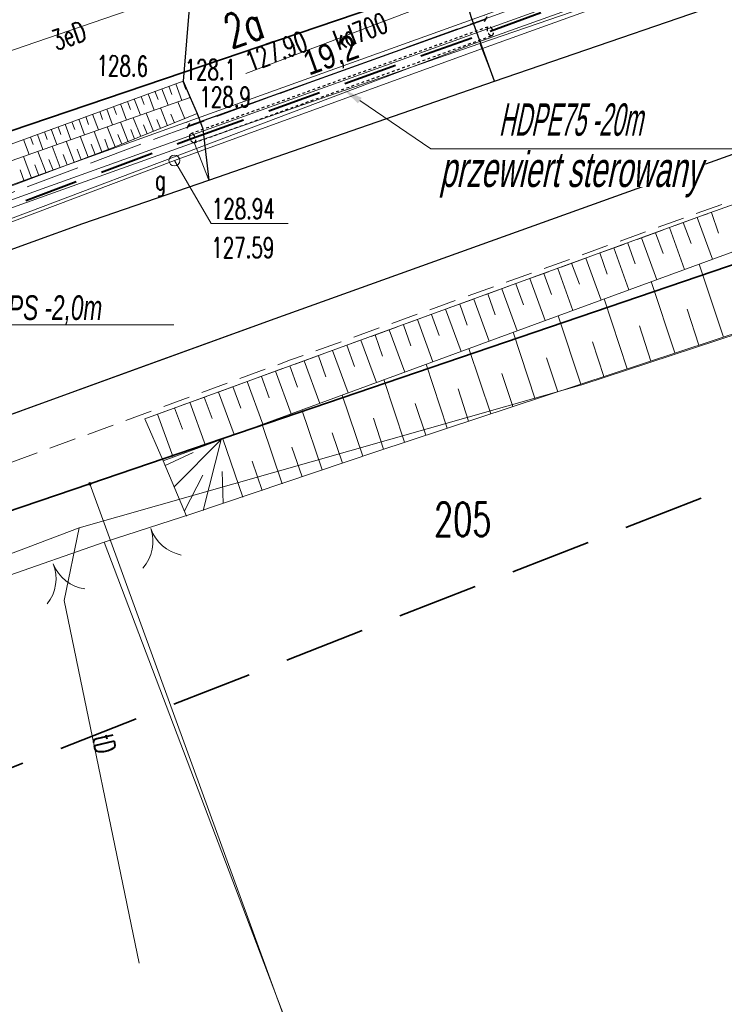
# Model space of a CAD drawing. Header units: metres. Extents: x 0 to 6497944, y 0 to 5963356.
# Tile 170 of 197: x 6497462 to 6497488, y 5963087 to 5963124. Entities that reach past the tile are written whole.
import ezdxf
from ezdxf import colors
from ezdxf.entities.mleader import LeaderData, LeaderLine
from ezdxf.math import Vec2, Vec3

# ---------------------------------------------------------------- set-up
doc = ezdxf.new("R2010")
doc.units = ezdxf.units.M
doc.header["$MEASUREMENT"] = 0
for name, pattern in [('DASHED', [19.05, 12.7, -6.35]), ('HIDDEN', [0.375, 0.25, -0.125]), ('L_0_04', [1.5, 1, -0.5]), ('mz2.0_0.5', [2.5, 2, -0.5])]:
    doc.linetypes.add(name, pattern=pattern)
doc.layers.get('0').update_dxf_attribs({"color": 8, "linetype": 'CONTINUOUS', "lineweight": 13})
doc.layers.get('DEFPOINTS').update_dxf_attribs({"linetype": 'CONTINUOUS', "lineweight": 0, "true_color": 0xffffff})
for name, color, linetype, lineweight in [('000_INNE__NIEZYDENTYFIKOWANE_', 8, 'CONTINUOUS', 13), ('211_NR_DZIAlKI', 7, 'CONTINUOUS', 25), ('217_GRANICA_KONTURU_KLASYFIKCYJNEGO', 8, 'CONTINUOUS', 13), ('218_GRANICA_UzYTKU', 8, 'CONTINUOUS', 13), ('219_LINIA_GRANICY', 3, 'CONTINUOUS', 35), ('238_PUNKT_ADRESOWY', 8, 'CONTINUOUS', 13), ('BRAMA__LINIA_', 8, 'CONTINUOUS', 13), ('brama__linia____symbol', 8, 'CONTINUOUS', 13), ('CHODNIK__POWIERZCHNIA_', 8, 'L_0_04', 13), ('E_proj_opisy_ośw.', 7, 'CONTINUOUS', 13), ('E_proj_osłona r.', 140, 'L_0_04', 30), ('E_proj_osłona r. dz._opis_obw. 100', 204, 'CONTINUOUS', 9), ('E_proj_osłona r. opis_obw. 100', 166, 'CONTINUOUS', 9), ('E_proj_ośw_linia_obw. 100', 1, 'L_0_04', 40), ('JEZDNIA__POWIERZCHNIA_', 8, 'CONTINUOUS', 25), ('KRAWezNIK__LINIA_', 8, 'CONTINUOUS', 25), ('OGRODZENIE_TRWAlE__LINIA_', 8, 'CONTINUOUS', 13), ('PRZEPUST__LINIA_', 1, 'CONTINUOUS', 13), ('PRZEWoD_ELEKTROENERGETYCZNY__LINIA_', 1, 'CONTINUOUS', 13), ('PRZEWoD_ELEKTROENERGETYCZNY__LINIA__ATR1', 1, 'CONTINUOUS', 13), ('PRZEWoD_GAZOWY__LINIA_', 54, 'CONTINUOUS', 13), ('PRZEWoD_KANALIZACYJNY__LINIA_', 36, 'CONTINUOUS', 13), ('PRZEWoD_KANALIZACYJNY__LINIA__ATR1', 36, 'CONTINUOUS', 13), ('PRZEWoD_TELEKOMUNIKACYJNY__LINIA_', 30, 'CONTINUOUS', 13), ('PRZEWoD_TELEKOMUNIKACYJNY__LINIA__ATR1', 30, 'CONTINUOUS', 13), ('przewód telekomunikacyjny - projektowany lub w budowie (linia) - ob. projektowany', 30, 'mz2.0_0.5', 13), ('PUNKT_O_OKREsLONEJ_WYSOKOsCI__SIEc_GAZOWA__ATR2', 54, 'CONTINUOUS', 13), ('PUNKT_O_OKREsLONEJ_WYSOKOsCI__SIEc_GAZOWA__ATR3', 54, 'CONTINUOUS', 13), ('PUNKT_O_OKREsLONEJ_WYSOKOsCI__SIEc_KANALIZACYJNA__ATR2', 36, 'CONTINUOUS', 13), ('PUNKT_WYSOKOsCIOWY_NATURALNY_ATR2', 8, 'CONTINUOUS', 13), ('SKARPA_NIEUMOCNIONA__POWIERZCHNIA_', 8, 'CONTINUOUS', 13), ('ZAKRES', 190, 'L_0_04', 35), ('zasuwa___siec_gazowa__punkt_', 54, 'CONTINUOUS', 13), ('ZASUWA___SIEC_GAZOWA__PUNKT__ATR17', 54, 'CONTINUOUS', 13)]:
    doc.layers.add(name, color=color, linetype=linetype, lineweight=lineweight)
doc.layers.add('E_pomocnicza', color=3, linetype='CONTINUOUS', lineweight=13, plot=False)
doc.styles.add('Andy', font='arial.ttf', dxfattribs={"height": 2})
doc.styles.add('Annotative', font='simplex.shx')
doc.styles.add('Narrow', font='ARIALN.TTF', dxfattribs={"height": 2})
doc.styles.get("Standard").update_dxf_attribs({"font": 'simplex.shx'})
doc.dimstyles.new('wymiary', dxfattribs={"dimtxt": 0.65, "dimasz": 0.25, "dimexe": 0.25, "dimexo": 1, "dimgap": 0.1, "dimtad": 1, "dimzin": 1, "dimtxsty": 'Annotative', "dimblk": 'OBLIQUE', "dimcen": 0.0025, "dimdle": 0.05, "dimadec": 0, "dimazin": 0, "dimtfac": 1, "dimtmove": 0, "dimatfit": 3, "dimldrblk": 'NONE', "dimfxl": 1, "dimarcsym": 0})

# ---------------------------------------------------------------- blocks, each defined once
blk = doc.blocks.new('GRO')
at = {"color": 0, "linetype": 'Continuous', "lineweight": 13}
blk.add_circle((0, 0), 0.1, dxfattribs=at)
blk = doc.blocks.new('_Oblique')
at = {"color": 0, "linetype": 'ByBlock', "lineweight": -2}
blk.add_line((-0.5, -0.5), (0.5, 0.5), dxfattribs=at)
blk = doc.blocks.new('*D27')
at = {"layer": 'DEFPOINTS', "color": 0, "transparency": 16777216}
for p in [(18.728, 4.47), (18.879, 3.701), (0, 0)]:
    blk.add_point(p, dxfattribs=at)
at = {"layer": 'E_pomocnicza', "color": 0, "lineweight": -2, "transparency": 16777216}
for p, q in [((-0.2, 0.759), (18.777, 4.479)), ((18.686, 4.683), (18.68, 4.715)), ((-0.192, 0.981), (-0.199, 1.014))]:
    blk.add_line(p, q, dxfattribs=at)
at = {"layer": 'E_pomocnicza', "color": 0, "lineweight": -2, "transparency": 16777216, "xscale": 0.25, "yscale": 0.25, "zscale": 0.25}
for p, rotation in [((18.728, 4.47), 11.09270412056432), ((-0.151, 0.768), 191.0927041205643)]:
    blk.add_blockref('_Oblique', p, dxfattribs=dict(at, rotation=rotation))
at = {"layer": 'E_pomocnicza', "color": 0, "linetype": 'Continuous', "lineweight": 0, "transparency": 16777216, "insert": (9.096, 3.602), "char_height": 2, "attachment_point": 5, "rotation": 11.0927, "style": 'Narrow'}
blk.add_mtext('{\\H0.75x;19,2}', dxfattribs=at)
blk = doc.blocks.new('_None')
blk = doc.blocks.new('*U26')
at = {"linetype": 'HIDDEN', "ltscale": 0.2}
for p, q in [((-0.058, 0.294), (18.821, 3.996)), ((0.058, -0.294), (18.937, 3.407))]:
    blk.add_line(p, q, dxfattribs=at)
at = {"linetype": 'DASHED', "ltscale": 0.02}
for centre in [(18.879, 3.701), (0, 0)]:
    blk.add_ellipse(centre, major_axis=(0.058, -0.294), ratio=0.5, dxfattribs=at)
at = {"layer": 'E_pomocnicza', "color": 4, "lineweight": 0}
dim = blk.add_aligned_dim(p1=(0, 0), p2=(18.879, 3.701), distance=0.783, text='{\\H0.75x;<>}', dimstyle='wymiary', override={"dimtxt": 1.3, "dimtad": 2, "dimdec": 1, "dimlfac": 1, "dimrnd": 0, "dimtxsty": 'Narrow'}, dxfattribs=at)
dim.commit()
dim.dimension.update_dxf_attribs({"geometry": '*D27', "text_midpoint": (9.096, 3.602)})

msp = doc.modelspace()

# ---------------------------------------------------------------- linework, layer by layer
at = {"layer": '000_INNE__NIEZYDENTYFIKOWANE_', "flags": 128}
for points in [[(6497467.58, 5963121.34), (6497467.7, 5963121.03)], [(6497466.55, 5963120.96), (6497466.67, 5963120.65)], [(6497466.81, 5963121.05), (6497467.04, 5963120.44)], [(6497467.07, 5963121.15), (6497467.18, 5963120.84)], [(6497467.33, 5963121.24), (6497467.55, 5963120.62)], [(6497465.53, 5963120.58), (6497465.64, 5963120.28)], [(6497465.78, 5963120.68), (6497466.01, 5963120.07)], [(6497466.04, 5963120.77), (6497466.15, 5963120.47)], [(6497466.3, 5963120.87), (6497466.52, 5963120.26)], [(6497467.66, 5963119.94), (6497467.4, 5963120.57)], [(6497464.5, 5963120.21), (6497464.61, 5963119.91)], [(6497464.76, 5963120.3), (6497464.97, 5963119.71)], [(6497465.01, 5963120.4), (6497465.12, 5963120.1)], [(6497465.27, 5963120.49), (6497465.49, 5963119.89)], [(6497467.01, 5963119.68), (6497466.75, 5963120.34)], [(6497463.47, 5963119.83), (6497463.58, 5963119.54)], [(6497463.73, 5963119.92), (6497463.94, 5963119.34)], [(6497463.99, 5963120.02), (6497464.09, 5963119.73)], [(6497464.24, 5963120.11), (6497464.46, 5963119.53)], [(6497465.56, 5963119.09), (6497465.27, 5963119.81)], [(6497466.03, 5963119.28), (6497465.74, 5963119.98)], [(6497466.49, 5963119.47), (6497466.22, 5963120.15)], [(6497466.75, 5963119.58), (6497466.62, 5963119.91)], [(6497467.27, 5963119.79), (6497467.14, 5963120.11)], [(6497462.45, 5963119.45), (6497462.55, 5963119.17)], [(6497462.7, 5963119.55), (6497462.91, 5963118.98)], [(6497462.96, 5963119.64), (6497463.06, 5963119.36)], [(6497463.22, 5963119.74), (6497463.43, 5963119.16)], [(6497464.58, 5963118.71), (6497464.29, 5963119.47)], [(6497465.08, 5963118.9), (6497464.78, 5963119.64)], [(6497465.79, 5963119.19), (6497465.65, 5963119.54)], [(6497466.26, 5963119.38), (6497466.12, 5963119.72)], [(6497461.67, 5963119.17), (6497461.88, 5963118.62)], [(6497461.93, 5963119.26), (6497462.03, 5963118.99)], [(6497462.19, 5963119.36), (6497462.39, 5963118.8)], [(6497463.56, 5963118.33), (6497463.26, 5963119.11)], [(6497464.07, 5963118.52), (6497463.78, 5963119.29)], [(6497464.83, 5963118.8), (6497464.69, 5963119.18)], [(6497465.32, 5963119), (6497465.17, 5963119.36)], [(6497462.51, 5963117.93), (6497462.21, 5963118.73)], [(6497463.04, 5963118.13), (6497462.74, 5963118.92)], [(6497463.82, 5963118.42), (6497463.67, 5963118.81)], [(6497464.33, 5963118.61), (6497464.18, 5963119)], [(6497461.97, 5963117.73), (6497461.67, 5963118.54)], [(6497462.77, 5963118.03), (6497462.62, 5963118.43)], [(6497463.3, 5963118.23), (6497463.15, 5963118.62)], [(6497461.7, 5963117.63), (6497461.55, 5963118.04)], [(6497462.24, 5963117.83), (6497462.09, 5963118.23)], [(6497486.66, 5963116.28), (6497487.22, 5963114.73)], [(6497487.18, 5963116.46), (6497487.45, 5963115.69)], [(6497485.63, 5963115.9), (6497486.19, 5963114.35)], [(6497486.14, 5963116.09), (6497486.43, 5963115.31)], [(6497484.59, 5963115.52), (6497485.16, 5963113.97)], [(6497485.11, 5963115.71), (6497485.39, 5963114.94)], [(6497483.56, 5963115.15), (6497484.12, 5963113.59)], [(6497484.08, 5963115.33), (6497484.36, 5963114.56)], [(6497482.52, 5963114.77), (6497483.09, 5963113.21)], [(6497483.04, 5963114.96), (6497483.32, 5963114.18)], [(6497481.49, 5963114.39), (6497482.05, 5963112.83)], [(6497482, 5963114.58), (6497482.29, 5963113.8)], [(6497487.63, 5963111.84), (6497486.73, 5963114.55)], [(6497480.45, 5963114.01), (6497481.02, 5963112.45)], [(6497480.97, 5963114.2), (6497481.25, 5963113.42)], [(6497479.41, 5963113.63), (6497479.98, 5963112.07)], [(6497479.93, 5963113.82), (6497480.21, 5963113.04)], [(6497485.83, 5963111.25), (6497484.95, 5963113.9)], [(6497478.37, 5963113.25), (6497478.94, 5963111.69)], [(6497478.89, 5963113.44), (6497479.17, 5963112.66)], [(6497484.06, 5963110.66), (6497483.21, 5963113.26)], [(6497477.32, 5963112.87), (6497477.9, 5963111.31)], [(6497477.85, 5963113.06), (6497478.13, 5963112.28)], [(6497486.72, 5963111.54), (6497486.28, 5963112.88)], [(6497476.28, 5963112.49), (6497476.85, 5963110.92)], [(6497476.8, 5963112.68), (6497477.09, 5963111.9)], [(6497482.34, 5963110.09), (6497481.5, 5963112.63)], [(6497475.76, 5963112.3), (6497476.04, 5963111.52)], [(6497484.94, 5963110.95), (6497484.51, 5963112.26)], [(6497474.71, 5963111.92), (6497474.99, 5963111.13)], [(6497475.23, 5963112.11), (6497475.81, 5963110.54)], [(6497480.65, 5963109.54), (6497479.83, 5963112.02)], [(6497473.66, 5963111.54), (6497473.95, 5963110.75)], [(6497474.18, 5963111.73), (6497474.76, 5963110.15)], [(6497479, 5963108.99), (6497478.19, 5963111.42)], [(6497483.19, 5963110.38), (6497482.77, 5963111.66)], [(6497472.61, 5963111.15), (6497472.89, 5963110.36)], [(6497473.13, 5963111.34), (6497473.71, 5963109.77)], [(6497481.49, 5963109.81), (6497481.07, 5963111.07)], [(6497471.55, 5963110.77), (6497471.84, 5963109.98)], [(6497472.08, 5963110.96), (6497472.66, 5963109.38)], [(6497477.38, 5963108.46), (6497476.6, 5963110.83)], [(6497470.5, 5963110.38), (6497470.79, 5963109.59)], [(6497471.02, 5963110.58), (6497471.6, 5963108.99)], [(6497479.82, 5963109.26), (6497479.41, 5963110.49)], [(6497469.44, 5963110), (6497469.73, 5963109.2)], [(6497469.97, 5963110.19), (6497470.55, 5963108.61)], [(6497475.8, 5963107.94), (6497475.04, 5963110.26)], [(6497468.38, 5963109.61), (6497468.67, 5963108.82)], [(6497468.91, 5963109.8), (6497469.49, 5963108.22)], [(6497474.26, 5963107.42), (6497473.49, 5963109.69)], [(6497478.18, 5963108.72), (6497477.79, 5963109.92)], [(6497467.28, 5963109.21), (6497467.57, 5963108.42)], [(6497467.84, 5963109.42), (6497468.42, 5963107.82)], [(6497476.59, 5963108.2), (6497476.2, 5963109.37)], [(6497466.65, 5963108.98), (6497467.23, 5963107.39)], [(6497472.75, 5963106.91), (6497471.99, 5963109.14)], [(6497475.03, 5963107.68), (6497474.65, 5963108.83)], [(6497471.27, 5963106.4), (6497470.52, 5963108.6)], [(6497473.5, 5963107.16), (6497473.12, 5963108.29)], [(6497467.26, 5963106.28), (6497469, 5963108.04)], [(6497468.34, 5963105.4), (6497469, 5963108.04)], [(6497469.81, 5963105.9), (6497469.07, 5963108.06)], [(6497472.01, 5963106.65), (6497471.63, 5963107.76)], [(6497466.93, 5963107.07), (6497467.97, 5963107.56)], [(6497470.53, 5963106.15), (6497470.16, 5963107.24)], [(6497467.64, 5963105.39), (6497468.32, 5963106.72)], [(6497469.08, 5963105.66), (6497469.04, 5963106.85)]]:
    msp.add_lwpolyline(points, dxfattribs=at)
at = {"layer": '217_GRANICA_KONTURU_KLASYFIKCYJNEGO', "flags": 128}
for points in [[(6497523.54, 5963126.66), (6497464.13, 5963106.39)], [(6497464.13, 5963106.39), (6497473.87, 5963079.64)]]:
    msp.add_lwpolyline(points, dxfattribs=at)
at = {"layer": '218_GRANICA_UzYTKU', "flags": 128}
for points in [[(6497423.41, 5963106.67), (6497520.33, 5963139.57)], [(6497523.54, 5963126.66), (6497464.13, 5963106.39)], [(6497464.13, 5963106.39), (6497425.44, 5963093.23)], [(6497464.13, 5963106.39), (6497473.87, 5963079.64)]]:
    msp.add_lwpolyline(points, dxfattribs=at)
at = {"layer": '219_LINIA_GRANICY', "flags": 128}
for points in [[(6497520.33, 5963139.57), (6497423.41, 5963106.67)], [(6497523.54, 5963126.66), (6497464.13, 5963106.39)], [(6497464.13, 5963106.39), (6497425.44, 5963093.23)]]:
    msp.add_lwpolyline(points, dxfattribs=at)
at = {"layer": 'BRAMA__LINIA_', "flags": 128}
for points in [[(6497467.96, 5963105.29), (6497464.67, 5963104.23)], [(6497464.67, 5963104.23), (6497460.92, 5963102.92)]]:
    msp.add_lwpolyline(points, dxfattribs=at)
at = {"layer": 'brama__linia____symbol'}
for centre, radius, start, end in [((6497464.975, 5963104.261), 1.5, 318.6545, 18.6361), ((6497467.814, 5963105.227), 1.503, 198.933, 258.8363), ((6497461.392, 5963102.879), 1.492, 321.1626, 21.4541), ((6497464.166, 5963103.962), 1.485, 201.1628, 261.7312)]:
    msp.add_arc(centre, radius, start, end, dxfattribs=at)
at = {"layer": 'CHODNIK__POWIERZCHNIA_', "flags": 128}
for points in [[(6497659.73, 5963178.79), (6497626.22, 5963166.67), (6497599.54, 5963157.17), (6497532.19, 5963132.88), (6497471.58, 5963110.99), (6497416.25, 5963090.68)], [(6497471, 5963112.52), (6497531.74, 5963134.36)], [(6497511.05, 5963125), (6497486.78, 5963116.32)], [(6497486.78, 5963116.32), (6497466.18, 5963108.81)], [(6497465.42, 5963110.5), (6497471, 5963112.52)]]:
    msp.add_lwpolyline(points, dxfattribs=at)
at = {"layer": 'DEFPOINTS', "linetype": 'Continuous'}
for points in [[(6497643.11, 5963182.806), (6497596.147, 5963165.645), (6497596.241, 5963165.389), (6497596.147, 5963165.645), (6497549.184, 5963148.484), (6497549.082, 5963148.773), (6497549.158, 5963148.559), (6497502.108, 5963131.637), (6497502.226, 5963131.325), (6497502.108, 5963131.637), (6497455.059, 5963114.716), (6497455.213, 5963114.328), (6497455.059, 5963114.716), (6497408.055, 5963097.666), (6497408.251, 5963097.232), (6497408.055, 5963097.666), (6497361.052, 5963080.616), (6497361.06, 5963080.618), (6497361.058, 5963080.618), (6497313.974, 5963063.795), (6497313.777, 5963064.34), (6497313.974, 5963063.795), (6497264.99, 5963053.548)], [(6497566.135, 5963154.547), (6497553.426, 5963150.07), (6497543.642, 5963146.606), (6497529.484, 5963141.529), (6497512.629, 5963135.269), (6497489.259, 5963126.409), (6497478.599, 5963122.729), (6497468.009, 5963119.059), (6497449.519, 5963112.439), (6497435.699, 5963107.429), (6497426.829, 5963104.339), (6497411.039, 5963098.659), (6497391.115, 5963091.415), (6497364.649, 5963081.724), (6497341.305, 5963073.243), (6497324.879, 5963067.374), (6497317.094, 5963064.719), (6497303.054, 5963060.942), (6497292.628, 5963058.63), (6497281.118, 5963056.345)], [(6497479.14, 5963121.33), (6497478.599, 5963122.729)], [(6497468.55, 5963117.66), (6497468.009, 5963119.059)]]:
    msp.add_lwpolyline(points, dxfattribs=at)
at = {"layer": 'JEZDNIA__POWIERZCHNIA_', "flags": 128}
for points in [[(6497598.76, 5963158.58), (6497531.74, 5963134.36), (6497471, 5963112.52), (6497465.43, 5963110.5), (6497459.68, 5963108.41), (6497447.39, 5963104.14), (6497420.8, 5963094.41), (6497383.23, 5963080.72), (6497364.96, 5963074.06), (6497347.45, 5963067.64), (6497340.19, 5963065.02), (6497335.93, 5963063.44), (6497327.62, 5963060.58), (6497322.17, 5963058.51), (6497307.6, 5963054.69), (6497289.33, 5963050.32), (6497270.38, 5963046.97)], [(6497276.78, 5963054.1), (6497286, 5963055.64), (6497291.06, 5963056.7), (6497315.76, 5963062.79), (6497319.51, 5963063.85), (6497331.33, 5963068.1), (6497351.75, 5963075.37), (6497378.63, 5963085.28), (6497411.58, 5963097.26), (6497420.33, 5963100.32), (6497427.37, 5963102.94), (6497436.24, 5963106.03), (6497463.88, 5963116.05), (6497468.55, 5963117.66), (6497479.14, 5963121.33), (6497489.8, 5963125.01), (6497503.08, 5963129.84), (6497513.17, 5963133.87), (6497525.68, 5963138.53), (6497534.37, 5963141.73), (6497562, 5963151.52), (6497567.42, 5963153.38)], [(6497464.3, 5963147.04), (6497464.99, 5963144.17), (6497466.85, 5963135.28), (6497465.92, 5963135.13), (6497466.24, 5963133.1), (6497467.41, 5963130.34), (6497467.7, 5963130.34), (6497468.08, 5963127.18), (6497467.59, 5963121.34), (6497467.86, 5963120.73), (6497468.12, 5963120.13), (6497468.32, 5963119.57), (6497468.55, 5963117.66), (6497479.14, 5963121.33), (6497478.28, 5963123.72), (6497478.08, 5963124.43), (6497477.53, 5963125.67), (6497477.97, 5963127.1), (6497476.06, 5963132.57), (6497475.01, 5963136.24), (6497472.7, 5963146.31)]]:
    msp.add_lwpolyline(points, dxfattribs=at)
at = {"layer": 'KRAWezNIK__LINIA_', "flags": 128}
for points in [[(6497531.74, 5963134.36), (6497471, 5963112.52)], [(6497471, 5963112.52), (6497415.73, 5963092.45)]]:
    msp.add_lwpolyline(points, dxfattribs=at)
at = {"layer": 'OGRODZENIE_TRWAlE__LINIA_', "flags": 128}
for points in [[(6497523.74, 5963123.88), (6497519.64, 5963122.54), (6497507.96, 5963118.71), (6497492.23, 5963113.36), (6497474.78, 5963107.6), (6497467.96, 5963105.29)], [(6497464.67, 5963104.23), (6497473.66, 5963080.51)]]:
    msp.add_lwpolyline(points, dxfattribs=at)
at = {"layer": 'PRZEPUST__LINIA_', "flags": 128}
msp.add_lwpolyline([(6497469.92, 5963121.62), (6497479.3, 5963125.18)], dxfattribs=at)
at = {"layer": 'PRZEWoD_ELEKTROENERGETYCZNY__LINIA_', "flags": 128}
for points in [[(6497567.54, 5963154.8), (6497546.81, 5963147.29), (6497514.51, 5963135.67), (6497478.38, 5963122.73), (6497451.64, 5963112.61), (6497422.76, 5963101.97), (6497404.73, 5963095.29), (6497390.36, 5963090.35), (6497350.61, 5963076.26), (6497322.24, 5963066.53), (6497305.6, 5963061.28), (6497303.77, 5963060.75), (6497301.79, 5963060.09), (6497289.9, 5963057.19), (6497278.11, 5963055.46)], [(6497486.85, 5963134.14), (6497482.7, 5963129.86), (6497458.38, 5963121.49), (6497436.52, 5963113.03), (6497420.35, 5963107.1), (6497417.5, 5963105.06), (6497422.72, 5963092.33), (6497428.65, 5963070.07), (6497429.47, 5963066.34), (6497431.37, 5963060.99)]]:
    msp.add_lwpolyline(points, dxfattribs=at)
at = {"layer": 'PRZEWoD_GAZOWY__LINIA_', "flags": 128}
for points in [[(6497740, 5963252.11), (6497736.38, 5963247.54), (6497725.21, 5963233.92), (6497722.22, 5963230.35), (6497706.15, 5963210.52), (6497695.66, 5963201.61), (6497674.15, 5963193.24), (6497661.44, 5963188.26), (6497637.52, 5963179.61), (6497614.54, 5963171.74), (6497590.95, 5963163.12), (6497552.77, 5963149.34), (6497515.87, 5963135.93), (6497478.52, 5963122.49), (6497467.27, 5963118.39)], [(6497467.27, 5963118.39), (6497444.19, 5963109.69), (6497423.33, 5963101.92), (6497402.46, 5963094.37), (6497384.8, 5963088.22), (6497372.06, 5963083.69), (6497351.77, 5963076.54), (6497343.1, 5963073.52), (6497336.35, 5963071.21), (6497322.22, 5963066.33), (6497303.83, 5963060.49), (6497289.79, 5963057.02), (6497279.18, 5963055.46), (6497276.89, 5963055.16), (6497269.84, 5963054.34), (6497267.44, 5963054.07), (6497267.44, 5963053.9), (6497267.42, 5963053.17)]]:
    msp.add_lwpolyline(points, dxfattribs=at)
at = {"layer": 'PRZEWoD_KANALIZACYJNY__LINIA_', "flags": 128}
msp.add_lwpolyline([(6497469.92, 5963121.62), (6497479.3, 5963125.18)], dxfattribs=at)
at = {"layer": 'PRZEWoD_TELEKOMUNIKACYJNY__LINIA_', "flags": 128}
for points in [[(6497523.86, 5963125.05), (6497489.08, 5963112.27), (6497482.38, 5963110.07), (6497463.74, 5963104.76)], [(6497261.71, 5963034.62), (6497300.12, 5963040.13), (6497313.75, 5963042.01), (6497359.93, 5963058.92), (6497407.54, 5963075.77), (6497418.86, 5963079.81), (6497425.22, 5963090.16), (6497463.74, 5963104.76)], [(6497463.74, 5963104.76), (6497463.18, 5963102.07), (6497465.97, 5963088.61)]]:
    msp.add_lwpolyline(points, dxfattribs=at)
at = {"layer": 'PUNKT_O_OKREsLONEJ_WYSOKOsCI__SIEc_GAZOWA__ATR2', "flags": 128}
msp.add_lwpolyline([(6497467.27, 5963118.39), (6497468.64, 5963116.05), (6497471.49, 5963116.05)], dxfattribs=at)
at = {"layer": 'SKARPA_NIEUMOCNIONA__POWIERZCHNIA_', "flags": 128}
for points in [[(6497466.86, 5963107.25), (6497466.18, 5963108.81), (6497486.78, 5963116.32), (6497511.05, 5963125), (6497523.96, 5963129.59), (6497534.11, 5963133.65), (6497546.8, 5963138.13), (6497566.59, 5963145), (6497576.94, 5963148.38), (6497595.66, 5963155.7), (6497595.55, 5963153.94), (6497564.97, 5963142.36), (6497546.64, 5963135.89), (6497534.56, 5963131.63), (6497528.69, 5963129.47), (6497514.21, 5963124.64), (6497496.62, 5963118.17), (6497480.62, 5963112.31)], [(6497467.72, 5963105.19), (6497466.86, 5963107.25), (6497480.62, 5963112.31), (6497496.62, 5963118.17), (6497514.21, 5963124.64), (6497528.69, 5963129.47), (6497534.56, 5963131.63), (6497546.64, 5963135.89), (6497564.97, 5963142.36), (6497523.54, 5963126.66), (6497524.07, 5963124.05), (6497507.96, 5963118.71), (6497492.23, 5963113.36), (6497474.78, 5963107.6)], [(6497421.42, 5963116.39), (6497421.96, 5963116.89), (6497422.55, 5963115.25), (6497425.56, 5963106.61), (6497426.2, 5963106.3), (6497427.18, 5963106.59), (6497430.32, 5963107.73), (6497449.02, 5963114.53), (6497467.59, 5963121.34), (6497467.86, 5963120.73), (6497456.63, 5963116.76), (6497430.81, 5963107.31), (6497426.76, 5963105.74), (6497425.75, 5963105.76), (6497425.13, 5963106.19)], [(6497421.42, 5963116.39), (6497425.13, 5963106.19), (6497425.75, 5963105.76), (6497426.76, 5963105.74), (6497430.81, 5963107.31), (6497456.63, 5963116.76), (6497467.86, 5963120.73), (6497468.12, 5963120.13), (6497464.98, 5963118.86), (6497459.53, 5963116.81), (6497447.75, 5963112.31), (6497436.17, 5963107.97), (6497427.01, 5963104.54), (6497424.85, 5963104.76), (6497420.71, 5963116.88)]]:
    msp.add_lwpolyline(points, dxfattribs=at)
at = {"layer": 'ZAKRES', "ltscale": 3, "flags": 128}
msp.add_lwpolyline([(6497692.5, 5963219.5), (6497716, 5963186.5), (6497672.2, 5963172.1), (6497502, 5963111.8), (6497349, 5963052), (6497312.6, 5963038.4), (6497228.6, 5963030.4), (6497133.5, 5963045.2), (6496948.4, 5963119.5), (6496936.6, 5963083.2), (6496927.9, 5963075.7), (6496873, 5963095.9), (6496849.7, 5963104.2), (6496824.8, 5963105.1), (6496784.8, 5963107.4), (6496786.6, 5963174.3), (6496788.5, 5963184), (6496695.2, 5963217.9), (6496711.8, 5963253.1), (6496961, 5963151.5), (6497143.1, 5963082.8), (6497228.1, 5963066.8), (6497302.3, 5963072), (6497492.1, 5963142.6)], close=True, dxfattribs=at)
at = {"layer": 'zasuwa___siec_gazowa__punkt_'}
msp.add_circle((6497467.27, 5963118.39), 0.2, dxfattribs=at)

# ---------------------------------------------------------------- block references
at = {"xscale": 0.5, "yscale": 0.5, "zscale": 0.5}
msp.add_blockref('GRO', (6497464.13, 5963106.39), dxfattribs=at)
at = {"layer": 'E_proj_osłona r.', "xscale": 0.6096, "yscale": 0.6096, "zscale": 0.6096, "rotation": 8.69802367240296}
msp.add_blockref('*U26', (6497467.945, 5963119.223), dxfattribs=at)

# ---------------------------------------------------------------- texts
at = {"layer": '211_NR_DZIAlKI', "width": 0.66}
msp.add_text('205', height=1.25, dxfattribs=at).set_placement((6497476.9, 5963104.45))
at = {"layer": '238_PUNKT_ADRESOWY', "width": 0.66}
msp.add_text('2a', height=1.25, rotation=18.7, dxfattribs=at).set_placement((6497469.38, 5963122.54))
at = {"layer": 'PRZEWoD_ELEKTROENERGETYCZNY__LINIA__ATR1', "width": 0.66}
msp.add_text('3eD', height=0.75, rotation=19.8, dxfattribs=at).set_placement((6497462.89, 5963122.46))
at = {"layer": 'PRZEWoD_KANALIZACYJNY__LINIA__ATR1', "width": 0.66}
msp.add_text('kd700', height=0.75, rotation=20.8, dxfattribs=at).set_placement((6497473.35, 5963122.47))
at = {"layer": 'PRZEWoD_TELEKOMUNIKACYJNY__LINIA__ATR1', "width": 0.66}
msp.add_text('tD', height=0.75, rotation=282.5, dxfattribs=at).set_placement((6497464.23, 5963097.01))
at = {"layer": 'PUNKT_O_OKREsLONEJ_WYSOKOsCI__SIEc_GAZOWA__ATR2', "width": 0.66}
msp.add_text('128.94', height=0.75, dxfattribs=at).set_placement((6497468.66, 5963116.23))
at = {"layer": 'PUNKT_O_OKREsLONEJ_WYSOKOsCI__SIEc_GAZOWA__ATR3', "width": 0.66}
msp.add_text('127.59', height=0.75, dxfattribs=at).set_placement((6497468.64, 5963114.78))
at = {"layer": 'PUNKT_O_OKREsLONEJ_WYSOKOsCI__SIEc_KANALIZACYJNA__ATR2', "width": 0.66}
msp.add_text('127.90', height=0.75, rotation=20.8, dxfattribs=at).set_placement((6497470.09, 5963121.68))
at = {"layer": 'PUNKT_WYSOKOsCIOWY_NATURALNY_ATR2', "width": 0.66}
msp.add_text('128.6', height=0.75, rotation=359.2, dxfattribs=at).set_placement((6497464.38, 5963121.54))
for s, p in [('128.1', (6497467.65, 5963121.39)), ('128.9', (6497468.2, 5963120.37))]:
    msp.add_text(s, height=0.75, dxfattribs=at).set_placement(p)
at = {"layer": 'ZASUWA___SIEC_GAZOWA__PUNKT__ATR17', "width": 0.66}
msp.add_text('g', height=0.75, dxfattribs=at).set_placement((6497466.55, 5963117.3))

# ---------------------------------------------------------------- next in the draw order: leaders
at = {"layer": 'E_proj_opisy_ośw.', "color": 10}
ml = msp.add_multileader_mtext('Standard', dxfattribs=at)
ml.set_content('\\A1;LT 106', color=10, style='Narrow')
ml.set_leader_properties(color=256)
ml.set_arrow_properties(name='NONE')
ml.build(insert=Vec2(0, 0))
ml.multileader.update_dxf_attribs({"leader_type": 0, "has_dogleg": 0, "has_text_frame": 1, "text_left_attachment_type": 3, "dogleg_length": 0.36, "arrow_head_size": 0, "scale": 0.7})
ctx = ml.context
ctx.base_point, ctx.scale, ctx.char_height, ctx.arrow_head_size, ctx.landing_gap_size, ctx.plane_origin = Vec3(6497496.217, 5963133.926), 0.7, 1.2, 0, 0.42, Vec3(6498346.9, 5963029.932)
ctx.left_attachment = 3
notes = []
notes.append((ctx, [(0, (0, 0, 0), (0, 0), (1, 0), 1, [])]))
ctx.mtext.insert, ctx.mtext.line_spacing_factor, ctx.mtext.flow_direction = Vec3(6497496.637, 5963134.541), 0.266667, 5
ctx.mtext.has_bg_fill, ctx.mtext.bg_color, ctx.mtext.bg_scale_factor, ctx.mtext.bg_transparency, ctx.mtext.use_window_bg_color = 1, -1073741824, 1.5, 0, 1
for ctx, leaders in notes:
    for number, flags, end, landing, length, lines in leaders:
        leader = LeaderData()
        leader.index, (leader.has_last_leader_line, leader.has_dogleg_vector, leader.attachment_direction) = number, flags
        leader.last_leader_point, leader.dogleg_vector, leader.dogleg_length = Vec3(end), Vec3(landing), length
        for number, points, colour, breaks in lines:
            line = LeaderLine()
            line.index, line.vertices, line.color, line.breaks = number, Vec3.list(points), colors.encode_raw_color(colour), breaks
            leader.lines.append(line)
        ctx.leaders.append(leader)

# ---------------------------------------------------------------- next in the draw order: leaders
ml = msp.add_multileader_mtext('Standard', dxfattribs=at)
ml.set_content('\\A1;LT 107', color=10, style='Narrow')
ml.set_leader_properties(color=256)
ml.set_arrow_properties(name='NONE')
ml.build(insert=Vec2(0, 0))
ml.multileader.update_dxf_attribs({"leader_type": 0, "has_dogleg": 0, "has_text_frame": 1, "text_left_attachment_type": 3, "dogleg_length": 0.36, "arrow_head_size": 0, "scale": 0.7})
ctx = ml.context
ctx.base_point, ctx.scale, ctx.char_height, ctx.arrow_head_size, ctx.landing_gap_size, ctx.plane_origin = Vec3(6497543.374, 5963150.847), 0.7, 1.2, 0, 0.42, Vec3(6498393.784, 5963047.096)
ctx.left_attachment = 3
notes = []
notes.append((ctx, [(0, (0, 0, 0), (0, 0), (1, 0), 1, [])]))
ctx.mtext.insert, ctx.mtext.line_spacing_factor, ctx.mtext.flow_direction = Vec3(6497543.794, 5963151.462), 0.266667, 5
ctx.mtext.has_bg_fill, ctx.mtext.bg_color, ctx.mtext.bg_scale_factor, ctx.mtext.bg_transparency, ctx.mtext.use_window_bg_color = 1, -1073741824, 1.5, 0, 1
for ctx, leaders in notes:
    for number, flags, end, landing, length, lines in leaders:
        leader = LeaderData()
        leader.index, (leader.has_last_leader_line, leader.has_dogleg_vector, leader.attachment_direction) = number, flags
        leader.last_leader_point, leader.dogleg_vector, leader.dogleg_length = Vec3(end), Vec3(landing), length
        for number, points, colour, breaks in lines:
            line = LeaderLine()
            line.index, line.vertices, line.color, line.breaks = number, Vec3.list(points), colors.encode_raw_color(colour), breaks
            leader.lines.append(line)
        ctx.leaders.append(leader)

# ---------------------------------------------------------------- next in the draw order: leaders
ml = msp.add_multileader_mtext('Standard', dxfattribs=at)
ml.set_content('\\A1;LT 108', color=10, style='Narrow')
ml.set_leader_properties(color=256)
ml.set_arrow_properties(name='NONE')
ml.build(insert=Vec2(0, 0))
ml.multileader.update_dxf_attribs({"leader_type": 0, "has_dogleg": 0, "has_text_frame": 1, "text_left_attachment_type": 3, "dogleg_length": 0.36, "arrow_head_size": 0, "scale": 0.7})
ctx = ml.context
ctx.base_point, ctx.scale, ctx.char_height, ctx.arrow_head_size, ctx.landing_gap_size, ctx.plane_origin = Vec3(6497590.207, 5963168.082), 0.7, 1.2, 0, 0.42, Vec3(6498440.769, 5963064.192)
ctx.left_attachment = 3
notes = []
notes.append((ctx, [(0, (0, 0, 0), (0, 0), (1, 0), 1, [])]))
ctx.mtext.insert, ctx.mtext.line_spacing_factor, ctx.mtext.flow_direction = Vec3(6497590.627, 5963168.697), 0.266667, 5
ctx.mtext.has_bg_fill, ctx.mtext.bg_color, ctx.mtext.bg_scale_factor, ctx.mtext.bg_transparency, ctx.mtext.use_window_bg_color = 1, -1073741824, 1.5, 0, 1
for ctx, leaders in notes:
    for number, flags, end, landing, length, lines in leaders:
        leader = LeaderData()
        leader.index, (leader.has_last_leader_line, leader.has_dogleg_vector, leader.attachment_direction) = number, flags
        leader.last_leader_point, leader.dogleg_vector, leader.dogleg_length = Vec3(end), Vec3(landing), length
        for number, points, colour, breaks in lines:
            line = LeaderLine()
            line.index, line.vertices, line.color, line.breaks = number, Vec3.list(points), colors.encode_raw_color(colour), breaks
            leader.lines.append(line)
        ctx.leaders.append(leader)

# ---------------------------------------------------------------- next in the draw order: leaders
ml = msp.add_multileader_mtext('Standard', dxfattribs=at)
ml.set_content('\\A1;LT 109', color=10, style='Narrow')
ml.set_leader_properties(color=256)
ml.set_arrow_properties(name='NONE')
ml.build(insert=Vec2(0, 0))
ml.multileader.update_dxf_attribs({"leader_type": 0, "has_dogleg": 0, "has_text_frame": 1, "text_left_attachment_type": 3, "dogleg_length": 0.36, "arrow_head_size": 0, "scale": 0.7})
ctx = ml.context
ctx.base_point, ctx.scale, ctx.char_height, ctx.arrow_head_size, ctx.landing_gap_size, ctx.plane_origin = Vec3(6497636.957, 5963185.464), 0.7, 1.2, 0, 0.42, Vec3(6498487.931, 5963080.837)
ctx.left_attachment = 3
notes = []
notes.append((ctx, [(0, (0, 0, 0), (0, 0), (1, 0), 1, [])]))
ctx.mtext.insert, ctx.mtext.line_spacing_factor, ctx.mtext.flow_direction = Vec3(6497637.377, 5963186.079), 0.266667, 5
ctx.mtext.has_bg_fill, ctx.mtext.bg_color, ctx.mtext.bg_scale_factor, ctx.mtext.bg_transparency, ctx.mtext.use_window_bg_color = 1, -1073741824, 1.5, 0, 1
for ctx, leaders in notes:
    for number, flags, end, landing, length, lines in leaders:
        leader = LeaderData()
        leader.index, (leader.has_last_leader_line, leader.has_dogleg_vector, leader.attachment_direction) = number, flags
        leader.last_leader_point, leader.dogleg_vector, leader.dogleg_length = Vec3(end), Vec3(landing), length
        for number, points, colour, breaks in lines:
            line = LeaderLine()
            line.index, line.vertices, line.color, line.breaks = number, Vec3.list(points), colors.encode_raw_color(colour), breaks
            leader.lines.append(line)
        ctx.leaders.append(leader)

# ---------------------------------------------------------------- next in the draw order: leaders
ml = msp.add_multileader_mtext('Standard', dxfattribs=at)
ml.set_content('\\A1;LT 110', color=10, style='Narrow')
ml.set_leader_properties(color=256)
ml.set_arrow_properties(name='NONE')
ml.build(insert=Vec2(0, 0))
ml.multileader.update_dxf_attribs({"leader_type": 0, "has_dogleg": 0, "has_text_frame": 1, "text_left_attachment_type": 3, "dogleg_length": 0.36, "arrow_head_size": 0, "scale": 0.7})
ctx = ml.context
ctx.base_point, ctx.scale, ctx.char_height, ctx.arrow_head_size, ctx.landing_gap_size, ctx.plane_origin = Vec3(6497684.163, 5963202.624), 0.7, 1.2, 0, 0.42, Vec3(6498534.844, 5963098.192)
ctx.left_attachment = 3
notes = []
notes.append((ctx, [(0, (0, 0, 0), (0, 0), (1, 0), 1, [])]))
ctx.mtext.insert, ctx.mtext.line_spacing_factor, ctx.mtext.flow_direction = Vec3(6497684.583, 5963203.239), 0.266667, 5
ctx.mtext.has_bg_fill, ctx.mtext.bg_color, ctx.mtext.bg_scale_factor, ctx.mtext.bg_transparency, ctx.mtext.use_window_bg_color = 1, -1073741824, 1.5, 0, 1
for ctx, leaders in notes:
    for number, flags, end, landing, length, lines in leaders:
        leader = LeaderData()
        leader.index, (leader.has_last_leader_line, leader.has_dogleg_vector, leader.attachment_direction) = number, flags
        leader.last_leader_point, leader.dogleg_vector, leader.dogleg_length = Vec3(end), Vec3(landing), length
        for number, points, colour, breaks in lines:
            line = LeaderLine()
            line.index, line.vertices, line.color, line.breaks = number, Vec3.list(points), colors.encode_raw_color(colour), breaks
            leader.lines.append(line)
        ctx.leaders.append(leader)

# ---------------------------------------------------------------- next in the draw order: leaders
at = {"layer": 'E_proj_osłona r. opis_obw. 100', "linetype": 'Continuous', "lineweight": 13, "transparency": 33554687}
ml = msp.add_multileader_mtext('Standard', dxfattribs=at)
ml.set_content('{\\fArial Narrow|b0|i0|c238|p34;\\H0.92308x;\\Q12;\\W0.6;HDPE75 -20m\\P\\fArial|b0|i0|c238|p34;\\H1.0833x;przewiert sterowany }', color=256, style='Andy')
ml.set_leader_properties(color=256, linetype='CONTINUOUS', lineweight=-1)
ml.build(insert=Vec2(0, 0))
ml.multileader.update_dxf_attribs({"has_dogleg": 0, "text_left_attachment_type": 6, "text_right_attachment_type": 6, "dogleg_length": 0.36, "arrow_head_size": 0.75})
ctx = ml.context
ctx.base_point, ctx.char_height, ctx.arrow_head_size, ctx.landing_gap_size, ctx.plane_origin = Vec3(6497476.779, 5963118.828), 1.3, 0.75, 0.2, Vec3(6497498.595, 5963107.942)
ctx.left_attachment, ctx.right_attachment, ctx.text_align_type = 6, 6, 1
notes = []
notes.append((ctx, [(0, (1, 1, 0), (6497476.419, 5963118.828), (1, 0), 0.36, [(0, [(6497473.525, 5963121.036)], 0, [])])]))
ctx.mtext.insert, ctx.mtext.alignment, ctx.mtext.line_spacing_factor, ctx.mtext.line_spacing_style = Vec3(6497481.957, 5963120.51), 2, 0.9, 2
ctx.mtext.has_bg_fill, ctx.mtext.bg_color, ctx.mtext.bg_scale_factor, ctx.mtext.bg_transparency, ctx.mtext.use_window_bg_color = 1, -1073741824, 1, 0, 1
for ctx, leaders in notes:
    for number, flags, end, landing, length, lines in leaders:
        leader = LeaderData()
        leader.index, (leader.has_last_leader_line, leader.has_dogleg_vector, leader.attachment_direction) = number, flags
        leader.last_leader_point, leader.dogleg_vector, leader.dogleg_length = Vec3(end), Vec3(landing), length
        for number, points, colour, breaks in lines:
            line = LeaderLine()
            line.index, line.vertices, line.color, line.breaks = number, Vec3.list(points), colors.encode_raw_color(colour), breaks
            leader.lines.append(line)
        ctx.leaders.append(leader)

# ---------------------------------------------------------------- next in the draw order: linework, layer by layer
at = {"layer": 'przewód telekomunikacyjny - projektowany lub w budowie (linia) - ob. projektowany', "color": 30, "linetype": 'mz2.0_0.5', "lineweight": 18, "flags": 128}
msp.add_lwpolyline([(6497167.99, 5963058.98), (6497178.2, 5963056.61), (6497187.93, 5963055.11), (6497198.93, 5963053.47), (6497230.03, 5963051.23), (6497232.91, 5963051.95), (6497248.29, 5963052.53), (6497263.32, 5963053.91), (6497264.01, 5963054.29), (6497275.34, 5963055.77), (6497289.6, 5963058), (6497303.56, 5963061.45), (6497318.03, 5963065.66), (6497330.95, 5963070.19), (6497392.05, 5963091.81), (6497414.4, 5963099.75), (6497416.96, 5963100.69), (6497426.76, 5963104.26), (6497454.7, 5963114.74), (6497466.93, 5963119.33), (6497478.38, 5963123.5), (6497501.7, 5963131.89), (6497518.41, 5963137.92), (6497538.27, 5963145.28), (6497541.42, 5963137.26), (6497542.42, 5963137.26), (6497541.91, 5963136.41), (6497522.66, 5963128.8), (6497523.4, 5963126.61)], dxfattribs=at)

# ---------------------------------------------------------------- next in the draw order: leaders
at = {"layer": 'E_proj_osłona r. dz._opis_obw. 100'}
ml = msp.add_multileader_mtext('Standard', dxfattribs=at)
ml.set_content('\\fArial Narrow|b0|i1|c238|p34;\\W0.8;A58PS -2,0m ', color=256, style='Narrow')
ml.set_leader_properties(color=256, linetype='CONTINUOUS', lineweight=-1)
ml.build(insert=Vec2(0, 0))
ml.multileader.update_dxf_attribs({"has_dogleg": 0, "text_left_attachment_type": 6, "text_right_attachment_type": 6, "dogleg_length": 0.274, "arrow_head_size": 0.572})
ctx = ml.context
ctx.base_point, ctx.char_height, ctx.arrow_head_size, ctx.landing_gap_size, ctx.plane_origin = Vec3(6497459.32, 5963112.291), 0.9144, 0.572, 0.3, Vec3(6497485.73, 5963113.619)
ctx.left_attachment, ctx.right_attachment, ctx.text_align_type = 6, 6, 1
notes = []
notes.append((ctx, [(0, (1, 1, 0), (6497459.046, 5963112.291), (1, 0), 0.274, [(0, [(6497455.64, 5963114.905)], 0, [])])]))
ctx.mtext.insert, ctx.mtext.alignment, ctx.mtext.line_spacing_factor, ctx.mtext.line_spacing_style = Vec3(6497462.105, 5963113.39), 2, 0.9, 2
ctx.mtext.has_bg_fill, ctx.mtext.bg_color, ctx.mtext.bg_scale_factor, ctx.mtext.bg_transparency, ctx.mtext.use_window_bg_color = 1, -1073741824, 1.1, 0, 1
for ctx, leaders in notes:
    for number, flags, end, landing, length, lines in leaders:
        leader = LeaderData()
        leader.index, (leader.has_last_leader_line, leader.has_dogleg_vector, leader.attachment_direction) = number, flags
        leader.last_leader_point, leader.dogleg_vector, leader.dogleg_length = Vec3(end), Vec3(landing), length
        for number, points, colour, breaks in lines:
            line = LeaderLine()
            line.index, line.vertices, line.color, line.breaks = number, Vec3.list(points), colors.encode_raw_color(colour), breaks
            leader.lines.append(line)
        ctx.leaders.append(leader)

# ---------------------------------------------------------------- next in the draw order: linework, layer by layer
at = {"layer": 'DEFPOINTS', "linetype": 'Continuous'}
msp.add_lwpolyline([(6497595.872, 5963166.366), (6497548.909, 5963149.205), (6497549.003, 5963148.949), (6497548.909, 5963149.205), (6497501.946, 5963132.045), (6497501.844, 5963132.333), (6497501.92, 5963132.119), (6497454.87, 5963115.198), (6497454.989, 5963114.886), (6497454.87, 5963115.198), (6497407.821, 5963098.276), (6497407.976, 5963097.888), (6497407.821, 5963098.276), (6497360.818, 5963081.226), (6497361.013, 5963080.792), (6497360.818, 5963081.226), (6497313.814, 5963064.176), (6497313.822, 5963064.179), (6497313.82, 5963064.178), (6497266.736, 5963047.355)], dxfattribs=at)
at = {"layer": 'E_proj_ośw_linia_obw. 100', "ltscale": 2, "transparency": 33554687}
msp.add_lwpolyline([(6497456.139, 5963114.809), (6497467.945, 5963119.223), (6497478.98, 5963123.194), (6497489.069, 5963126.898), (6497501.454, 5963131.336), (6497501.454, 5963131.336), (6497501.454, 5963131.336), (6497501.454, 5963131.336, 0.281618), (6497501.816, 5963132.425, 0.321738), (6497502.826, 5963131.833), (6497529.484, 5963141.529), (6497548.534, 5963148.338, 0.314302), (6497548.828, 5963149.454, 0.332622), (6497549.791, 5963148.783), (6497553.426, 5963150.07), (6497569.98, 5963156.083)], format="xyb", dxfattribs=at)

doc.saveas('drawing.dxf')
